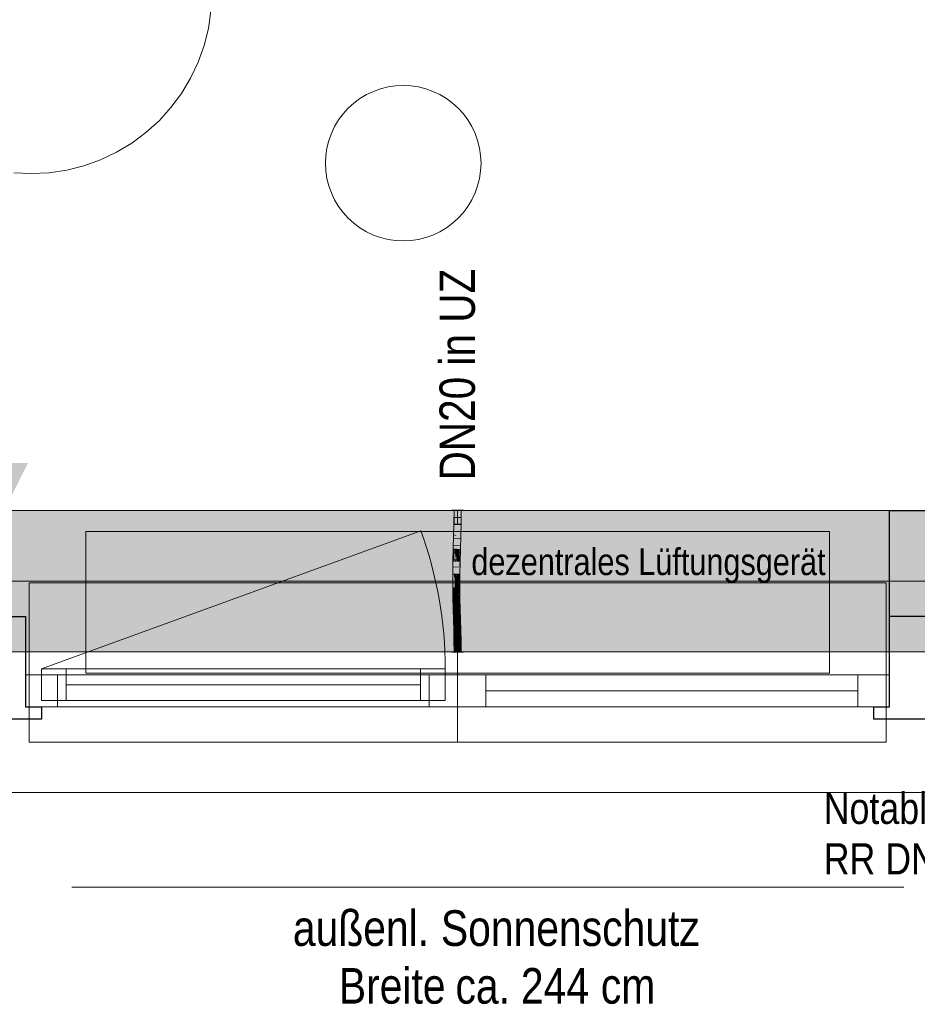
# Model space of a CAD drawing. Extents: x -620 to 3480, y 62 to 1107.
# Tile 14 of 244: x -386 to -335, y 187 to 243. Entities that reach past the tile are written whole.
import ezdxf
from ezdxf.lldxf.tags import DXFTag

# ---------------------------------------------------------------- set-up
doc = ezdxf.new("R2010")
doc.units = 0
doc.layers.get('0').update_dxf_attribs({"lineweight": 35})
for name, color, linetype, lineweight, true_color in [('00_Beschriftung UZ', 3, 'Continuous', 13, 0x00ff00), ('30 -33 Aussenwände- 7 Fassade_ Elemente', 7, 'Continuous', 9, 0x00aacc), ('30 -35 Decken- 1 Konstruktion-Träger- Stahlbeton', 7, 'grob-A06G9GKW8I', 13, 0x33aa00), ('60- 61 allgemeine Ausstattung- 1 Möbel', 7, 'Continuous', 9, 0x00cccc), ('70 -72 Beschriftung- 1 Beschriftung allgemein', 7, 'Continuous', 9, 0xff6633), ('E_Leerrohr 20', 7, 'Continuous', 13, 0xcc0099), ('E_Leerrohr 20-Shading', 7, 'Continuous', 13, 0xcc0099)]:
    doc.layers.add(name, color=color, linetype=linetype, lineweight=lineweight, true_color=true_color)
doc.layers.add('70 -71 Achsen- 1 Gebäudeachsen', color=7, linetype='STRICHPUNKT2-A06G9GKV8I', lineweight=18)
doc.layers.add('Detailelementbeschriftung', color=7, linetype='Continuous', lineweight=9)
doc.layers.add('iwb_Schraffur_Unterzug', color=7, linetype='Continuous', lineweight=5, true_color=0xffffcc, plot=False)
doc.styles.get("Standard").update_dxf_attribs({"font": 'ARIALN.TTF'})
tags = doc.linetypes.add('grob-A06G9GKW8I', pattern=[14, 3, -8, 3]).pattern_tags.tags
tags[8:9] = [DXFTag(74, 4), DXFTag(75, 0), DXFTag(340, '0'), DXFTag(46, 0.0), DXFTag(50, 0.0), DXFTag(44, 0.0), DXFTag(45, 0.0)]
tags[6:7] = [DXFTag(74, 4), DXFTag(75, 0), DXFTag(340, '0'), DXFTag(46, 0.0), DXFTag(50, 0.0), DXFTag(44, 0.0), DXFTag(45, 0.0)]
tags[4:5] = [DXFTag(74, 4), DXFTag(75, 0), DXFTag(340, '0'), DXFTag(46, 0.0), DXFTag(50, 0.0), DXFTag(44, 0.0), DXFTag(45, 0.0)]
tags = doc.linetypes.add('STRICHPUNKT2', pattern=[12.7, 6.35, -3.175, 0, -3.175]).pattern_tags.tags
tags[10:11] = [DXFTag(74, 4), DXFTag(75, 0), DXFTag(340, '0'), DXFTag(46, 0.0), DXFTag(50, 0.0), DXFTag(44, 0.0), DXFTag(45, 0.0)]
tags[8:9] = [DXFTag(74, 4), DXFTag(75, 0), DXFTag(340, '0'), DXFTag(46, 0.0), DXFTag(50, 0.0), DXFTag(44, 0.0), DXFTag(45, 0.0)]
tags[6:7] = [DXFTag(74, 4), DXFTag(75, 0), DXFTag(340, '0'), DXFTag(46, 0.0), DXFTag(50, 0.0), DXFTag(44, 0.0), DXFTag(45, 0.0)]
tags[4:5] = [DXFTag(74, 4), DXFTag(75, 0), DXFTag(340, '0'), DXFTag(46, 0.0), DXFTag(50, 0.0), DXFTag(44, 0.0), DXFTag(45, 0.0)]
tags = doc.linetypes.add('STRICHPUNKT2-A06G9GKV8I', pattern=[12.7, 6.35, -3.175, 0, -3.175]).pattern_tags.tags
tags[10:11] = [DXFTag(74, 4), DXFTag(75, 0), DXFTag(340, '0'), DXFTag(46, 0.0), DXFTag(50, 0.0), DXFTag(44, 0.0), DXFTag(45, 0.0)]
tags[8:9] = [DXFTag(74, 4), DXFTag(75, 0), DXFTag(340, '0'), DXFTag(46, 0.0), DXFTag(50, 0.0), DXFTag(44, 0.0), DXFTag(45, 0.0)]
tags[6:7] = [DXFTag(74, 4), DXFTag(75, 0), DXFTag(340, '0'), DXFTag(46, 0.0), DXFTag(50, 0.0), DXFTag(44, 0.0), DXFTag(45, 0.0)]
tags[4:5] = [DXFTag(74, 4), DXFTag(75, 0), DXFTag(340, '0'), DXFTag(46, 0.0), DXFTag(50, 0.0), DXFTag(44, 0.0), DXFTag(45, 0.0)]

# ---------------------------------------------------------------- blocks, each defined once
blk = doc.blocks.new('Shading-A06G9GJR8I', base_point=(-360.663, 209.222))
at = {"layer": 'E_Leerrohr 20-Shading', "color": 223, "true_color": 0xc67fb4}
for points in [[(-360.956, 214.957), (-361.014, 214.957), (-360.962, 214.234), (-361.02, 214.235)], [(-360.659, 214.957), (-360.673, 214.957), (-360.667, 214.23), (-360.679, 214.23)], [(-360.667, 214.23), (-360.649, 214.23), (-360.659, 214.957), (-360.638, 214.957)], [(-360.628, 214.957), (-360.638, 214.957), (-360.64, 214.23), (-360.649, 214.23)], [(-360.614, 214.957), (-360.628, 214.957), (-360.625, 214.229), (-360.64, 214.23)], [(-360.625, 214.229), (-360.621, 214.229), (-360.614, 214.957)], [(-360.962, 214.234), (-361.02, 214.235), (-360.979, 213.511), (-361.036, 213.512)], [(-360.977, 213.511), (-360.962, 214.234), (-360.979, 213.511)], [(-360.667, 214.23), (-360.679, 214.23), (-360.687, 213.504), (-360.695, 213.504)], [(-360.667, 214.23), (-360.671, 214.094), (-360.671, 213.503), (-360.686, 213.504)], [(-360.64, 214.23), (-360.649, 214.23), (-360.663, 213.503), (-360.671, 213.503)], [(-360.667, 214.23), (-360.671, 213.503), (-360.649, 214.23)], [(-360.625, 214.229), (-360.64, 214.23), (-360.651, 213.503), (-360.663, 213.503)], [(-360.651, 213.503), (-360.636, 213.503), (-360.625, 214.229), (-360.621, 214.229)], [(-360.671, 214.094), (-360.687, 213.504), (-360.686, 213.504)], [(-360.979, 213.511), (-361.036, 213.512), (-361.002, 212.786), (-361.055, 212.788)], [(-360.997, 212.786), (-360.977, 213.511), (-361.002, 212.786), (-360.979, 213.511)], [(-360.687, 213.504), (-360.695, 213.504), (-360.712, 212.779), (-360.714, 212.779)], [(-360.687, 213.504), (-360.712, 212.779), (-360.686, 213.504), (-360.709, 212.779)], [(-360.709, 212.779), (-360.698, 212.778), (-360.686, 213.504), (-360.671, 213.503)], [(-360.663, 213.503), (-360.671, 213.503), (-360.691, 212.778), (-360.698, 212.778)], [(-360.651, 213.503), (-360.663, 213.503), (-360.685, 212.778), (-360.691, 212.778)], [(-360.685, 212.778), (-360.656, 212.777), (-360.651, 213.503), (-360.636, 213.503)], [(-361.063, 212.52), (-361.075, 212.062), (-361.01, 212.519), (-361.01, 212.512)], [(-361.025, 212.061), (-361.019, 212.191), (-361.075, 212.062), (-361.01, 212.512)], [(-361.055, 212.788), (-361.063, 212.52), (-361.002, 212.786), (-361.01, 212.519)], [(-361.016, 212.061), (-361.003, 212.56), (-361.025, 212.061)], [(-361.019, 212.191), (-361.003, 212.56), (-361.01, 212.512)], [(-361.01, 212.512), (-361.003, 212.56), (-361.002, 212.786), (-360.997, 212.786)], [(-360.72, 212.511), (-360.721, 212.517), (-360.733, 212.055)], [(-360.718, 212.485), (-360.72, 212.511), (-360.731, 212.055), (-360.733, 212.055)], [(-360.712, 212.779), (-360.714, 212.779), (-360.721, 212.517)], [(-360.717, 212.646), (-360.721, 212.517), (-360.72, 212.511)], [(-360.709, 212.779), (-360.72, 212.511), (-360.718, 212.485)], [(-360.709, 212.779), (-360.712, 212.779), (-360.72, 212.511), (-360.717, 212.646)], [(-360.718, 212.485), (-360.711, 212.418), (-360.709, 212.779), (-360.698, 212.778)], [(-360.691, 212.778), (-360.698, 212.778), (-360.707, 212.373), (-360.711, 212.418)], [(-360.704, 212.348), (-360.697, 212.517), (-360.707, 212.373), (-360.701, 212.517)], [(-360.704, 212.348), (-360.675, 212.053), (-360.685, 212.778), (-360.656, 212.777)], [(-360.697, 212.517), (-360.685, 212.778), (-360.701, 212.517), (-360.691, 212.778)], [(-361.025, 212.061), (-361.075, 212.062), (-361.048, 211.335), (-361.088, 211.335)], [(-361.03, 211.335), (-361.016, 212.061), (-361.048, 211.335), (-361.025, 212.061)], [(-360.744, 211.331), (-360.724, 212.054), (-360.747, 211.331), (-360.731, 212.055)], [(-360.731, 212.055), (-360.733, 212.055), (-360.747, 211.331)], [(-360.724, 212.054), (-360.744, 211.331), (-360.73, 211.659), (-360.74, 211.331)], [(-360.717, 212.054), (-360.73, 211.659), (-360.688, 211.331), (-360.739, 211.331)], [(-360.731, 212.055), (-360.724, 212.054), (-360.718, 212.485), (-360.711, 212.418)], [(-360.73, 211.659), (-360.717, 212.054), (-360.719, 212.054)], [(-360.724, 212.054), (-360.73, 211.659), (-360.719, 212.054)], [(-360.707, 212.373), (-360.711, 212.418), (-360.719, 212.054), (-360.724, 212.054)], [(-360.704, 212.348), (-360.707, 212.373), (-360.717, 212.054), (-360.719, 212.054)], [(-360.717, 212.054), (-360.675, 212.053), (-360.704, 212.348)], [(-360.717, 212.054), (-360.688, 211.331), (-360.675, 212.053)], [(-360.73, 211.659), (-360.74, 211.331), (-360.739, 211.331)], [(-361.052, 210.803), (-361.048, 211.335), (-361.09, 210.802), (-361.088, 211.335)], [(-361.033, 210.608), (-361.03, 211.335), (-361.054, 210.608), (-361.048, 211.335)], [(-360.744, 211.331), (-360.747, 211.331), (-360.749, 210.806)], [(-360.745, 211.184), (-360.749, 210.806), (-360.748, 210.804)], [(-360.748, 210.804), (-360.744, 210.968), (-360.747, 210.969)], [(-360.745, 210.793), (-360.743, 210.968), (-360.748, 210.804), (-360.744, 210.968)], [(-360.744, 210.968), (-360.745, 211.184), (-360.747, 210.969)], [(-360.744, 210.968), (-360.743, 211.042), (-360.745, 211.184), (-360.744, 211.331)], [(-360.745, 210.793), (-360.744, 210.79), (-360.743, 211.042)], [(-360.744, 211.331), (-360.743, 211.042), (-360.74, 211.331)], [(-360.743, 210.968), (-360.743, 211.042), (-360.744, 210.968)], [(-360.743, 210.968), (-360.744, 210.79), (-360.69, 210.968), (-360.691, 210.609)], [(-360.688, 211.331), (-360.743, 211.042), (-360.69, 210.968), (-360.743, 210.968)], [(-360.743, 211.042), (-360.688, 211.331), (-360.739, 211.331)], [(-360.74, 211.331), (-360.743, 211.042), (-360.739, 211.331)], [(-361.054, 210.608), (-361.052, 210.803), (-361.091, 210.608), (-361.09, 210.802)], [(-361.054, 210.608), (-361.091, 210.608), (-361.04, 209.997), (-361.083, 209.996)], [(-361.025, 209.997), (-361.033, 210.608), (-361.04, 209.997), (-361.054, 210.608)], [(-360.748, 210.804), (-360.749, 210.806), (-360.75, 210.609)], [(-360.745, 210.793), (-360.748, 210.804), (-360.747, 210.609), (-360.75, 210.609)], [(-360.747, 210.609), (-360.746, 210.609), (-360.745, 210.793), (-360.744, 210.79)], [(-360.732, 210.003), (-360.746, 210.609), (-360.742, 210.003), (-360.747, 210.609)], [(-360.746, 210.609), (-360.691, 210.609), (-360.744, 210.79)], [(-360.684, 210.004), (-360.691, 210.609), (-360.732, 210.003), (-360.746, 210.609)], [(-361.04, 209.997), (-361.083, 209.996), (-361.015, 209.387), (-361.069, 209.386)], [(-361.01, 209.388), (-361.025, 209.997), (-361.015, 209.387), (-361.04, 209.997)], [(-360.732, 210.003), (-360.742, 210.003), (-360.707, 209.396), (-360.727, 209.395)], [(-360.669, 209.397), (-360.684, 210.004), (-360.707, 209.396), (-360.732, 210.003)], [(-360.992, 208.779), (-361.003, 209.149), (-361.069, 209.386), (-361.015, 209.387)], [(-360.992, 208.779), (-361.069, 209.386), (-361.05, 208.777)], [(-361.003, 209.149), (-361.01, 209.388), (-361.015, 209.387)], [(-360.707, 209.396), (-360.727, 209.395), (-360.676, 208.788), (-360.709, 208.787)], [(-360.663, 209.222), (-360.669, 209.397), (-360.698, 209.221), (-360.707, 209.396)], [(-360.676, 208.788), (-360.651, 208.789), (-360.698, 209.221), (-360.663, 209.222)], [(-360.992, 208.779), (-361.05, 208.777), (-360.974, 208.171), (-361.033, 208.169)], [(-360.676, 208.788), (-360.709, 208.787), (-360.646, 208.179), (-360.691, 208.178)], [(-360.633, 208.179), (-360.651, 208.789), (-360.646, 208.179), (-360.676, 208.788)], [(-360.974, 208.171), (-361.033, 208.169), (-360.962, 207.564), (-361.02, 207.563)], [(-360.961, 207.564), (-360.974, 208.171), (-360.962, 207.564), (-360.974, 208.171)], [(-360.646, 208.179), (-360.691, 208.178), (-360.623, 207.569), (-360.678, 207.568)], [(-360.62, 207.569), (-360.633, 208.179), (-360.623, 207.569), (-360.646, 208.179)], [(-360.961, 207.564), (-361.02, 207.563), (-360.956, 206.957), (-361.014, 206.957)], [(-360.614, 206.957), (-360.623, 207.569), (-360.673, 206.957), (-360.678, 207.568)], [(-360.614, 206.957), (-360.62, 207.569), (-360.623, 207.569)]]:
    blk.add_solid(points, dxfattribs=at)
at = {"layer": 'E_Leerrohr 20-Shading', "color": 231, "true_color": 0xe17fc9}
for points in [[(-360.922, 214.957), (-360.956, 214.957), (-360.914, 214.234), (-360.962, 214.234)], [(-360.893, 214.233), (-360.898, 214.957), (-360.914, 214.234), (-360.922, 214.957)], [(-360.849, 214.233), (-360.849, 214.957), (-360.893, 214.233), (-360.898, 214.957)], [(-360.82, 214.232), (-360.814, 214.957), (-360.849, 214.233), (-360.849, 214.957)], [(-360.814, 214.957), (-360.82, 214.232), (-360.816, 214.232)], [(-360.81, 214.232), (-360.814, 214.957), (-360.816, 214.232)], [(-360.679, 214.23), (-360.673, 214.957), (-360.81, 214.232), (-360.814, 214.957)], [(-360.911, 213.509), (-360.914, 214.234), (-360.975, 213.632), (-360.958, 214.234)], [(-360.958, 214.234), (-360.962, 214.234), (-360.975, 213.632)], [(-360.893, 213.509), (-360.893, 214.233), (-360.911, 213.509), (-360.914, 214.234)], [(-360.893, 213.509), (-360.849, 214.233), (-360.893, 214.233)], [(-360.893, 213.509), (-360.857, 213.508), (-360.849, 214.233), (-360.85, 214.093)], [(-360.836, 213.507), (-360.82, 214.232), (-360.853, 213.508), (-360.849, 214.233)], [(-360.81, 214.232), (-360.82, 214.232), (-360.799, 213.507), (-360.836, 213.507)], [(-360.695, 213.504), (-360.679, 214.23), (-360.799, 213.507), (-360.81, 214.232)], [(-360.911, 213.509), (-360.975, 213.632), (-360.977, 213.511)], [(-360.857, 213.508), (-360.853, 213.508), (-360.85, 214.093)], [(-360.911, 213.509), (-360.977, 213.511), (-360.911, 212.784), (-360.997, 212.786)], [(-360.895, 212.784), (-360.893, 213.509), (-360.911, 212.784), (-360.911, 213.509)], [(-360.895, 212.784), (-360.869, 212.783), (-360.893, 213.509), (-360.857, 213.508)], [(-360.869, 212.783), (-360.86, 212.783), (-360.857, 213.508), (-360.853, 213.508)], [(-360.856, 212.783), (-360.836, 213.507), (-360.86, 212.783), (-360.853, 213.508)], [(-360.695, 213.504), (-360.836, 213.507), (-360.714, 212.779), (-360.856, 212.783)], [(-361.003, 212.56), (-361.016, 212.061), (-360.994, 212.061)], [(-360.91, 212.158), (-360.997, 212.786), (-360.994, 212.061), (-361.003, 212.56)], [(-360.91, 212.27), (-360.997, 212.786), (-360.91, 212.158)], [(-360.911, 212.784), (-360.997, 212.786), (-360.91, 212.27)], [(-360.895, 212.784), (-360.911, 212.784), (-360.896, 212.185), (-360.91, 212.27)], [(-360.895, 212.784), (-360.896, 212.185), (-360.869, 212.783), (-360.872, 212.591)], [(-360.872, 212.591), (-360.896, 212.185), (-360.879, 212.086)], [(-360.86, 212.783), (-360.872, 212.591), (-360.875, 212.058), (-360.879, 212.086)], [(-360.861, 212.646), (-360.86, 212.783), (-360.875, 212.058)], [(-360.862, 212.518), (-360.861, 212.646), (-360.875, 212.058)], [(-360.862, 212.518), (-360.875, 212.058), (-360.86, 212.518), (-360.871, 212.058)], [(-360.872, 212.591), (-360.86, 212.783), (-360.869, 212.783)], [(-360.871, 212.058), (-360.832, 212.057), (-360.86, 212.518), (-360.828, 212.518)], [(-360.862, 212.518), (-360.856, 212.783), (-360.86, 212.783)], [(-360.721, 212.517), (-360.714, 212.779), (-360.862, 212.518), (-360.856, 212.783)], [(-360.828, 212.518), (-360.832, 212.057), (-360.78, 212.518), (-360.772, 212.056)], [(-360.772, 212.056), (-360.733, 212.055), (-360.78, 212.518), (-360.721, 212.517)], [(-360.994, 212.061), (-361.016, 212.061), (-360.984, 211.334), (-361.03, 211.335)], [(-360.91, 212.158), (-360.994, 212.061), (-360.91, 212.059)], [(-360.984, 211.334), (-360.906, 211.333), (-360.994, 212.061), (-360.91, 212.059)], [(-360.896, 212.185), (-360.91, 212.27), (-360.896, 212.058), (-360.91, 212.158)], [(-360.896, 212.058), (-360.91, 212.158), (-360.91, 212.059)], [(-360.906, 211.333), (-360.895, 211.333), (-360.91, 212.059), (-360.896, 212.058)], [(-360.896, 212.185), (-360.896, 212.058), (-360.879, 212.086), (-360.88, 212.058)], [(-360.895, 211.333), (-360.888, 211.333), (-360.896, 212.058), (-360.88, 212.058)], [(-360.888, 211.333), (-360.875, 212.058), (-360.88, 212.058)], [(-360.871, 212.058), (-360.875, 212.058), (-360.885, 211.333), (-360.888, 211.333)], [(-360.836, 211.332), (-360.832, 212.057), (-360.885, 211.333), (-360.871, 212.058)], [(-360.88, 212.058), (-360.875, 212.058), (-360.879, 212.086)], [(-360.836, 211.332), (-360.762, 211.332), (-360.832, 212.057), (-360.772, 212.056)], [(-360.762, 211.332), (-360.747, 211.331), (-360.772, 212.056), (-360.733, 212.055)], [(-361.033, 210.608), (-360.982, 210.608), (-361.03, 211.335), (-360.983, 211.091)], [(-361.03, 211.335), (-360.983, 211.091), (-360.984, 211.334)], [(-360.984, 211.334), (-360.983, 211.091), (-360.906, 211.333), (-360.906, 211.304)], [(-360.902, 210.972), (-360.906, 211.304), (-360.961, 210.972), (-360.983, 211.091)], [(-360.983, 211.091), (-360.982, 210.608), (-360.898, 210.642), (-360.897, 210.608)], [(-360.898, 210.642), (-360.902, 210.972), (-360.961, 210.972)], [(-360.906, 211.304), (-360.895, 211.333), (-360.906, 211.333)], [(-360.893, 210.972), (-360.895, 211.333), (-360.902, 210.972), (-360.906, 211.304)], [(-360.891, 210.608), (-360.893, 210.972), (-360.898, 210.642), (-360.902, 210.972)], [(-360.895, 211.333), (-360.891, 210.608), (-360.89, 210.805)], [(-360.89, 210.805), (-360.888, 211.333), (-360.895, 211.333)], [(-360.837, 210.805), (-360.836, 211.332), (-360.89, 210.805), (-360.888, 211.333)], [(-360.837, 210.805), (-360.76, 210.806), (-360.836, 211.332), (-360.762, 211.332)], [(-360.76, 210.806), (-360.749, 210.806), (-360.762, 211.332), (-360.747, 211.331)], [(-360.982, 210.608), (-361.033, 210.608), (-360.987, 209.998), (-361.025, 209.997)], [(-360.987, 209.998), (-360.885, 210), (-360.982, 210.608), (-360.897, 210.608)], [(-360.897, 210.608), (-360.891, 210.608), (-360.898, 210.642)], [(-360.885, 210), (-360.883, 210), (-360.897, 210.608), (-360.891, 210.608)], [(-360.891, 210.608), (-360.871, 210.608), (-360.89, 210.805), (-360.87, 210.805)], [(-360.871, 210.608), (-360.891, 210.608), (-360.87, 210), (-360.883, 210)], [(-360.871, 210.608), (-360.837, 210.609), (-360.87, 210.805), (-360.837, 210.805)], [(-360.835, 210.001), (-360.837, 210.609), (-360.87, 210), (-360.871, 210.608)], [(-360.76, 210.806), (-360.837, 210.805), (-360.762, 210.609), (-360.837, 210.609)], [(-360.837, 210.609), (-360.835, 210.001), (-360.762, 210.609), (-360.778, 210.002)], [(-360.778, 210.002), (-360.765, 210.002), (-360.762, 210.609), (-360.76, 210.609)], [(-360.765, 210.002), (-360.742, 210.003), (-360.76, 210.609), (-360.75, 210.609)], [(-360.76, 210.806), (-360.762, 210.609), (-360.76, 210.713)], [(-360.762, 210.609), (-360.76, 210.609), (-360.76, 210.713)], [(-360.76, 210.609), (-360.75, 210.609), (-360.76, 210.806), (-360.749, 210.806)], [(-360.987, 209.998), (-361.025, 209.997), (-360.998, 209.388), (-361.01, 209.388)], [(-360.869, 209.391), (-360.883, 210), (-360.998, 209.388), (-360.987, 209.998)], [(-360.835, 210.001), (-360.883, 210), (-360.83, 209.392), (-360.869, 209.391)], [(-360.83, 209.392), (-360.776, 209.394), (-360.835, 210.001), (-360.765, 210.002)], [(-360.776, 209.394), (-360.727, 209.395), (-360.765, 210.002), (-360.742, 210.003)], [(-360.998, 209.388), (-361.01, 209.388), (-361.003, 209.149)], [(-361.001, 209.219), (-361.003, 209.149), (-360.969, 209.219), (-360.969, 209.067)], [(-360.863, 209.22), (-360.869, 209.391), (-361.001, 209.219), (-360.998, 209.388)], [(-360.969, 209.067), (-360.85, 208.783), (-360.969, 209.219), (-360.863, 209.22)], [(-360.83, 209.392), (-360.869, 209.391), (-360.825, 208.784), (-360.85, 208.783)], [(-360.825, 208.784), (-360.789, 208.785), (-360.83, 209.392), (-360.776, 209.394)], [(-360.789, 208.785), (-360.709, 208.787), (-360.776, 209.394), (-360.727, 209.395)], [(-360.992, 208.779), (-360.967, 208.779), (-361.003, 209.149), (-360.969, 209.067)], [(-360.967, 208.779), (-360.992, 208.779), (-360.965, 208.171), (-360.974, 208.171)], [(-360.967, 208.779), (-360.85, 208.783), (-360.969, 209.067)], [(-360.833, 208.174), (-360.85, 208.783), (-360.965, 208.171), (-360.967, 208.779)], [(-360.825, 208.784), (-360.85, 208.783), (-360.82, 208.175), (-360.833, 208.174)], [(-360.82, 208.175), (-360.801, 208.175), (-360.825, 208.784), (-360.789, 208.785)], [(-360.801, 208.175), (-360.691, 208.178), (-360.789, 208.785), (-360.709, 208.787)], [(-360.965, 208.171), (-360.974, 208.171), (-360.961, 207.564)], [(-360.82, 207.566), (-360.833, 208.174), (-360.961, 207.564), (-360.965, 208.171)], [(-360.82, 208.175), (-360.833, 208.174), (-360.816, 207.566), (-360.82, 207.566)], [(-360.678, 207.568), (-360.691, 208.178), (-360.816, 207.566), (-360.82, 208.175)], [(-360.82, 207.566), (-360.961, 207.564), (-360.814, 206.957), (-360.956, 206.957)], [(-360.678, 207.568), (-360.82, 207.566), (-360.673, 206.957), (-360.814, 206.957)]]:
    blk.add_solid(points, dxfattribs=at)
blk = doc.blocks.new('Shading-A06G9GJT8I', base_point=(-360.708, 214.169))
at = {"layer": 'E_Leerrohr 20-Shading', "color": 213, "true_color": 0xd67fc0}
for points in [[(-360.955, 214.969), (-361.144, 214.969), (-360.955, 214.957), (-361.144, 214.957)], [(-361.014, 214.957), (-361.014, 214.169), (-360.835, 214.957), (-360.833, 214.169)], [(-360.927, 214.969), (-360.955, 214.969), (-360.927, 214.957), (-360.955, 214.957)], [(-360.906, 214.969), (-360.927, 214.969), (-360.906, 214.957), (-360.927, 214.957)], [(-360.904, 214.957), (-360.903, 214.969), (-360.906, 214.957), (-360.906, 214.969)], [(-360.901, 214.969), (-360.903, 214.969), (-360.902, 214.957), (-360.904, 214.957)], [(-360.902, 214.957), (-360.814, 214.957), (-360.901, 214.969), (-360.814, 214.969)], [(-360.814, 214.957), (-360.835, 214.957), (-360.814, 214.525), (-360.815, 214.379)], [(-360.815, 214.379), (-360.835, 214.957), (-360.816, 214.169), (-360.833, 214.169)], [(-360.604, 214.969), (-360.814, 214.969), (-360.604, 214.957), (-360.814, 214.957)], [(-360.765, 214.957), (-360.814, 214.957), (-360.811, 214.169), (-360.814, 214.352)], [(-360.765, 214.957), (-360.811, 214.169), (-360.77, 214.169)], [(-360.765, 214.957), (-360.77, 214.169), (-360.696, 214.957), (-360.708, 214.169)], [(-360.708, 214.169), (-360.614, 214.169), (-360.696, 214.957), (-360.614, 214.957)], [(-360.599, 214.969), (-360.604, 214.969), (-360.599, 214.957), (-360.604, 214.957)], [(-360.543, 214.957), (-360.543, 214.969), (-360.599, 214.957), (-360.599, 214.969)], [(-360.543, 214.957), (-360.484, 214.957), (-360.543, 214.969), (-360.484, 214.969)], [(-360.816, 214.169), (-360.814, 214.169), (-360.814, 214.352)], [(-360.815, 214.379), (-360.814, 214.352), (-360.814, 214.525)], [(-360.814, 214.352), (-360.814, 214.169), (-360.811, 214.169)]]:
    blk.add_solid(points, dxfattribs=at)
blk = doc.blocks.new('Shading-A06G9GJV8I', base_point=(-360.614, 206.957))
at = {"layer": 'E_Leerrohr 20-Shading', "color": 213, "true_color": 0xd67fc0}
for points in [[(-360.814, 206.957), (-360.816, 207.745), (-361.014, 206.957), (-361.014, 207.745)], [(-360.814, 206.957), (-360.814, 207.745), (-360.816, 207.745)], [(-360.614, 206.957), (-360.614, 207.745), (-360.814, 206.957), (-360.809, 207.745)], [(-360.809, 207.745), (-360.814, 207.745), (-360.814, 206.957)], [(-360.906, 206.957), (-361.144, 206.957), (-360.906, 206.945), (-361.144, 206.945)], [(-360.814, 206.945), (-360.814, 206.957), (-360.906, 206.945), (-360.906, 206.957)], [(-360.592, 206.957), (-360.814, 206.957), (-360.592, 206.945), (-360.814, 206.945)], [(-360.484, 206.945), (-360.484, 206.957), (-360.592, 206.945), (-360.592, 206.957)]]:
    blk.add_solid(points, dxfattribs=at)
blk = doc.blocks.new('Referenz-A06G9GKX8I')
at = {"layer": '00_Beschriftung UZ', "color": 0, "linetype": 'Continuous', "lineweight": 0, "ltscale": 0.13}
for points in [[(-387.745, 217.628), (-386.413, 214.957), (-385.075, 217.626)], [(-387.745, 212.287), (-386.413, 214.957), (-385.075, 212.288)]]:
    blk.add_solid(points, dxfattribs=at)
at = {"layer": '30 -33 Aussenwände- 7 Fassade_ Elemente', "color": 0, "linetype": 'Continuous', "ltscale": 0.13}
for p, q in [((-490.013, 214.957), (-334.013, 214.957)), ((-384.313, 206.007), (-361.513, 206.007)), ((-384.313, 204.207), (-384.313, 206.007)), ((-361.513, 206.007), (-361.513, 204.207)), ((-385.213, 203.857), (-385.213, 205.657)), ((-385.213, 205.657), (-360.813, 205.657)), ((-360.813, 203.857), (-360.813, 205.657)), ((-360.813, 205.657), (-336.413, 205.657)), ((-336.413, 205.657), (-336.413, 203.857)), ((-361.513, 204.207), (-384.313, 204.207)), ((-360.813, 203.857), (-385.213, 203.857)), ((-336.413, 203.857), (-360.813, 203.857)), ((-330.913, 199.017), (-493.113, 199.017))]:
    blk.add_line(p, q, dxfattribs=at)
at = {"layer": '30 -33 Aussenwände- 7 Fassade_ Elemente', "color": 0, "linetype": 'Continuous', "lineweight": -2, "ltscale": 0.25}
for p, q in [((-336.413, 208.957), (-336.413, 214.957)), ((-336.413, 214.957), (-334.013, 214.957)), ((-387.613, 208.957), (-385.213, 208.957)), ((-385.213, 208.957), (-385.213, 203.857)), ((-336.413, 203.857), (-336.413, 208.957)), ((-334.013, 208.957), (-336.413, 208.957)), ((-385.213, 203.857), (-384.313, 203.857)), ((-384.313, 203.857), (-384.313, 203.157)), ((-337.313, 203.157), (-337.313, 203.857)), ((-337.313, 203.857), (-336.413, 203.857)), ((-384.313, 203.157), (-388.513, 203.157)), ((-334.013, 203.157), (-337.313, 203.157))]:
    blk.add_line(p, q, dxfattribs=at)
at = {"layer": '30 -33 Aussenwände- 7 Fassade_ Elemente', "color": 0, "linetype": 'grob-A06G9GKW8I', "ltscale": 0.13}
for p, q in [((-384.313, 206.007), (-362.888, 213.805)), ((-381.813, 213.757), (-339.813, 213.757)), ((-381.813, 205.757), (-381.813, 213.757)), ((-339.813, 213.757), (-339.813, 205.757)), ((-339.813, 205.757), (-381.813, 205.757))]:
    blk.add_line(p, q, dxfattribs=at)
at = {"layer": '30 -33 Aussenwände- 7 Fassade_ Elemente', "color": 0}
for p, q in [((-385.013, 210.857), (-385.013, 205.657)), ((-360.813, 210.857), (-385.013, 210.857)), ((-336.613, 210.857), (-360.813, 210.857)), ((-360.813, 205.657), (-360.813, 210.857)), ((-336.613, 205.657), (-336.613, 210.857)), ((-384.313, 206.007), (-382.913, 206.007)), ((-384.313, 204.207), (-384.313, 206.007)), ((-382.913, 204.207), (-382.913, 206.007)), ((-382.913, 206.007), (-362.913, 206.007)), ((-362.913, 206.007), (-362.913, 204.207)), ((-362.913, 206.007), (-361.513, 206.007)), ((-361.513, 206.007), (-361.513, 204.207)), ((-385.013, 205.657), (-385.013, 203.857)), ((-383.413, 205.657), (-385.013, 205.657)), ((-383.413, 203.857), (-383.413, 205.657)), ((-362.413, 203.857), (-362.413, 205.657)), ((-362.413, 205.657), (-360.813, 205.657)), ((-360.813, 205.657), (-360.813, 203.857)), ((-359.213, 205.657), (-360.813, 205.657)), ((-359.213, 203.857), (-359.213, 205.657)), ((-359.213, 205.657), (-338.213, 205.657)), ((-338.213, 205.657), (-338.213, 203.857)), ((-338.213, 205.657), (-336.613, 205.657)), ((-336.613, 205.657), (-336.613, 203.857)), ((-362.913, 205.107), (-382.913, 205.107)), ((-359.213, 204.757), (-338.213, 204.757)), ((-382.913, 204.207), (-384.313, 204.207)), ((-362.913, 204.207), (-382.913, 204.207)), ((-361.513, 204.207), (-362.913, 204.207)), ((-385.013, 201.857), (-385.013, 203.857)), ((-385.013, 203.857), (-383.413, 203.857)), ((-362.413, 203.857), (-383.413, 203.857)), ((-360.813, 203.857), (-362.413, 203.857)), ((-360.813, 203.857), (-359.213, 203.857)), ((-360.813, 203.857), (-360.813, 201.857)), ((-338.213, 203.857), (-359.213, 203.857)), ((-336.613, 203.857), (-338.213, 203.857)), ((-336.613, 203.857), (-336.613, 201.857)), ((-360.813, 201.857), (-385.013, 201.857)), ((-336.613, 201.857), (-360.813, 201.857))]:
    blk.add_line(p, q, dxfattribs=at)
at = {"layer": '30 -33 Aussenwände- 7 Fassade_ Elemente', "color": 0, "linetype": 'Continuous', "lineweight": 18, "ltscale": 0.18}
for p, q in [((-384.313, 206.007), (-382.913, 206.007)), ((-384.313, 204.207), (-384.313, 206.007)), ((-382.913, 206.007), (-382.913, 204.207)), ((-362.913, 204.207), (-362.913, 206.007)), ((-362.913, 206.007), (-361.513, 206.007)), ((-361.513, 206.007), (-361.513, 204.207)), ((-385.213, 205.657), (-383.413, 205.657)), ((-385.213, 203.857), (-385.213, 205.657)), ((-383.413, 205.657), (-383.413, 203.857)), ((-362.413, 205.657), (-360.813, 205.657)), ((-362.413, 203.857), (-362.413, 205.657)), ((-360.813, 205.657), (-359.213, 205.657)), ((-360.813, 203.857), (-360.813, 205.657)), ((-359.213, 205.657), (-359.213, 203.857)), ((-338.213, 205.657), (-336.413, 205.657)), ((-338.213, 203.857), (-338.213, 205.657)), ((-336.413, 205.657), (-336.413, 203.857)), ((-362.913, 205.107), (-382.913, 205.107)), ((-359.213, 204.757), (-338.213, 204.757)), ((-382.913, 204.207), (-384.313, 204.207)), ((-361.513, 204.207), (-362.913, 204.207)), ((-383.413, 203.857), (-385.213, 203.857)), ((-360.813, 203.857), (-362.413, 203.857)), ((-359.213, 203.857), (-360.813, 203.857)), ((-336.413, 203.857), (-338.213, 203.857))]:
    blk.add_line(p, q, dxfattribs=at)
at = {"layer": '30 -33 Aussenwände- 7 Fassade_ Elemente', "color": 0, "linetype": 'grob-A06G9GKW8I', "ltscale": 0.13}
blk.add_ellipse((-384.313, 206.007), major_axis=(22.8, 0), ratio=1, start_param=0, end_param=0.349066, dxfattribs=at)
at = {"layer": '30 -35 Decken- 1 Konstruktion-Träger- Stahlbeton', "color": 0}
for p, q in [((-490.513, 214.957), (-3.513, 214.957)), ((-490.513, 206.957), (-3.513, 206.957))]:
    blk.add_line(p, q, dxfattribs=at)
at = {"layer": '60- 61 allgemeine Ausstattung- 1 Möbel', "color": 0, "linetype": 'Continuous', "ltscale": 0.13}
for p, q in [((-374.743, 243.171), (-374.89, 242.182)), ((-374.89, 242.182), (-375.133, 241.213)), ((-375.133, 241.213), (-375.469, 240.272)), ((-375.469, 240.272), (-375.897, 239.368)), ((-375.897, 239.368), (-376.41, 238.511)), ((-365.567, 238.628), (-365.161, 238.773)), ((-365.161, 238.773), (-364.742, 238.878)), ((-364.742, 238.878), (-364.316, 238.941)), ((-364.316, 238.941), (-363.885, 238.963)), ((-363.885, 238.963), (-363.455, 238.941)), ((-363.455, 238.941), (-363.028, 238.878)), ((-363.028, 238.878), (-362.61, 238.773)), ((-362.61, 238.773), (-362.204, 238.628)), ((-376.41, 238.511), (-377.006, 237.708)), ((-366.672, 237.965), (-366.326, 238.222)), ((-366.326, 238.222), (-365.956, 238.444)), ((-365.956, 238.444), (-365.567, 238.628)), ((-362.204, 238.628), (-361.814, 238.444)), ((-361.814, 238.444), (-361.445, 238.222)), ((-361.445, 238.222), (-361.098, 237.965)), ((-377.006, 237.708), (-377.677, 236.968)), ((-367.281, 237.356), (-366.992, 237.676)), ((-366.992, 237.676), (-366.672, 237.965)), ((-361.098, 237.965), (-360.779, 237.676)), ((-360.779, 237.676), (-360.489, 237.356)), ((-367.76, 236.64), (-367.538, 237.01)), ((-367.538, 237.01), (-367.281, 237.356)), ((-360.489, 237.356), (-360.232, 237.01)), ((-360.232, 237.01), (-360.011, 236.64)), ((-377.677, 236.968), (-378.418, 236.297)), ((-367.944, 236.251), (-367.76, 236.64)), ((-360.011, 236.64), (-359.826, 236.251)), ((-378.418, 236.297), (-379.22, 235.701)), ((-368.089, 235.845), (-367.944, 236.251)), ((-359.826, 236.251), (-359.681, 235.845)), ((-379.22, 235.701), (-380.078, 235.187)), ((-368.257, 235), (-368.194, 235.426)), ((-368.194, 235.426), (-368.089, 235.845)), ((-359.681, 235.845), (-359.576, 235.426)), ((-359.576, 235.426), (-359.513, 235)), ((-380.981, 234.76), (-381.922, 234.423)), ((-380.078, 235.187), (-380.981, 234.76)), ((-368.279, 234.569), (-368.257, 235)), ((-359.513, 235), (-359.492, 234.569)), ((-381.922, 234.423), (-382.892, 234.181)), ((-368.257, 234.139), (-368.279, 234.569)), ((-359.492, 234.569), (-359.513, 234.139)), ((-384.879, 233.985), (-385.877, 234.034)), ((-383.88, 234.034), (-384.879, 233.985)), ((-382.892, 234.181), (-383.88, 234.034)), ((-368.194, 233.712), (-368.257, 234.139)), ((-368.089, 233.294), (-368.194, 233.712)), ((-359.576, 233.712), (-359.681, 233.294)), ((-359.513, 234.139), (-359.576, 233.712)), ((-367.944, 232.888), (-368.089, 233.294)), ((-359.681, 233.294), (-359.826, 232.888)), ((-367.76, 232.498), (-367.944, 232.888)), ((-359.826, 232.888), (-360.011, 232.498)), ((-367.538, 232.129), (-367.76, 232.498)), ((-367.281, 231.782), (-367.538, 232.129)), ((-360.232, 232.129), (-360.489, 231.782)), ((-360.011, 232.498), (-360.232, 232.129)), ((-366.992, 231.463), (-367.281, 231.782)), ((-366.672, 231.173), (-366.992, 231.463)), ((-360.779, 231.463), (-361.098, 231.173)), ((-360.489, 231.782), (-360.779, 231.463)), ((-366.326, 230.917), (-366.672, 231.173)), ((-365.956, 230.695), (-366.326, 230.917)), ((-361.445, 230.917), (-361.814, 230.695)), ((-361.098, 231.173), (-361.445, 230.917)), ((-365.567, 230.511), (-365.956, 230.695)), ((-365.161, 230.365), (-365.567, 230.511)), ((-364.742, 230.261), (-365.161, 230.365)), ((-362.61, 230.365), (-363.028, 230.261)), ((-362.204, 230.511), (-362.61, 230.365)), ((-361.814, 230.695), (-362.204, 230.511)), ((-364.316, 230.197), (-364.742, 230.261)), ((-363.885, 230.176), (-364.316, 230.197)), ((-363.455, 230.197), (-363.885, 230.176)), ((-363.028, 230.261), (-363.455, 230.197))]:
    blk.add_line(p, q, dxfattribs=at)
at = {"layer": '70 -71 Achsen- 1 Gebäudeachsen', "color": 0, "linetype": 'STRICHPUNKT2-A06G9GKV8I', "ltscale": 0.18}
blk.add_line((-562.014, 210.957), (85.427, 210.957), dxfattribs=at)
at = {"layer": '70 -72 Beschriftung- 1 Beschriftung allgemein', "color": 0, "linetype": 'Continuous', "ltscale": 0.13}
blk.add_line((-382.608, 193.662), (-335.608, 193.662), dxfattribs=at)
at = {"layer": '00_Beschriftung UZ', "color": 0, "linetype": 'Continuous', "lineweight": 5, "ltscale": 0.13, "char_height": 1.51033, "attachment_point": 1}
for s, insert in [('{\\fArial Narrow;UK RD +8,34m/3,54m}', (-405.053, 217.903)), ('{\\fArial Narrow;UK RD +8,15m/3,35m}', (-405.053, 213.444))]:
    blk.add_mtext(s, dxfattribs=dict(at, insert=insert))
at = {"layer": '30 -33 Aussenwände- 7 Fassade_ Elemente', "color": 0, "linetype": 'ByBlock', "ltscale": 0.13, "insert": (-360.036, 212.809), "char_height": 1.51033, "attachment_point": 1}
blk.add_mtext('{\\fArial Narrow;dezentrales Lüftungsgerät}', dxfattribs=at)
at = {"layer": '70 -72 Beschriftung- 1 Beschriftung allgemein', "color": 0, "linetype": 'Continuous', "ltscale": 0.13, "attachment_point": 1}
for s, insert, char_height in [('{\\fArial Narrow;Notablauf}', (-340.134, 199.001), 1.76205), ('{\\fArial Narrow;Notablauf}', (-340.134, 199.001), 1.76205), ('{\\fArial Narrow;RR}', (-340.134, 196.149), 1.76205), ('{\\fArial Narrow;RR}', (-340.134, 196.149), 1.76205), ('{\\fArial Narrow;DN70}', (-336.66, 196.149), 1.76205), ('{\\fArial Narrow;DN70}', (-336.66, 196.149), 1.76205), ('{\\fArial Narrow;außenl.}', (-370.117, 192.362), 2.01377), ('{\\fArial Narrow;Sonnenschutz}', (-361.756, 192.362), 2.01377), ('{\\fArial Narrow;Breite}', (-367.519, 189.1), 2.01377), ('{\\fArial Narrow;244}', (-357.239, 189.1), 2.01377), ('{\\fArial Narrow;ca.}', (-360.933, 189.1), 2.01377), ('{\\fArial Narrow;cm}', (-352.724, 189.1), 2.01377)]:
    blk.add_mtext(s, dxfattribs=dict(at, insert=insert, char_height=char_height))
blk = doc.blocks.new('Referenz-A06G9GKZ8I')
at = {"layer": 'iwb_Schraffur_Unterzug', "linetype": 'Continuous', "ltscale": 0.13}
blk.add_solid([(-490.513, 214.957), (-3.513, 214.957), (-490.513, 206.957), (-3.513, 206.957)], dxfattribs=at)
blk = doc.blocks.new('Enddeckel-A06G9GPF8I')
at = {"color": 0, "linetype": 'ByBlock', "lineweight": -2, "ltscale": 0.13}
for p, q in [((-361.014, 207.745), (-361.014, 206.957)), ((-360.897, 207.745), (-361.014, 207.745)), ((-360.731, 207.745), (-360.897, 207.745)), ((-360.614, 207.745), (-360.731, 207.745)), ((-360.614, 206.957), (-360.614, 207.745)), ((-361.144, 206.957), (-361.144, 206.945)), ((-360.951, 206.957), (-361.144, 206.957)), ((-360.951, 206.945), (-361.144, 206.945)), ((-360.897, 206.957), (-361.014, 206.957)), ((-360.678, 206.957), (-360.951, 206.957)), ((-360.678, 206.945), (-360.951, 206.945)), ((-360.731, 206.957), (-360.897, 206.957)), ((-360.614, 206.957), (-360.731, 206.957)), ((-360.484, 206.957), (-360.678, 206.957)), ((-360.484, 206.945), (-360.678, 206.945)), ((-360.484, 206.945), (-360.484, 206.957))]:
    blk.add_line(p, q, dxfattribs=at)
at = {"color": 0, "linetype": 'STRICHPUNKT2', "lineweight": 5, "ltscale": 0.13}
blk.add_line((-360.814, 206.957), (-360.814, 207.745), dxfattribs=at)
blk = doc.blocks.new('Enddeckel-A06G9GPH8I')
at = {"color": 0, "linetype": 'ByBlock', "lineweight": -2, "ltscale": 0.13}
for p, q in [((-361.144, 214.969), (-361.144, 214.957)), ((-361.144, 214.969), (-360.951, 214.969)), ((-361.144, 214.957), (-360.951, 214.957)), ((-361.014, 214.957), (-361.014, 214.169)), ((-361.014, 214.957), (-360.897, 214.957)), ((-360.951, 214.969), (-360.678, 214.969)), ((-360.951, 214.957), (-360.678, 214.957)), ((-360.897, 214.957), (-360.731, 214.957)), ((-360.731, 214.957), (-360.614, 214.957)), ((-360.678, 214.969), (-360.484, 214.969)), ((-360.678, 214.957), (-360.484, 214.957)), ((-360.614, 214.169), (-360.614, 214.957)), ((-360.484, 214.957), (-360.484, 214.969)), ((-361.014, 214.169), (-360.897, 214.169)), ((-360.897, 214.169), (-360.731, 214.169)), ((-360.731, 214.169), (-360.614, 214.169))]:
    blk.add_line(p, q, dxfattribs=at)
at = {"color": 0, "linetype": 'STRICHPUNKT2', "lineweight": 5, "ltscale": 0.13}
blk.add_line((-360.814, 214.957), (-360.814, 214.169), dxfattribs=at)
blk = doc.blocks.new('Einzeiliger Text-A06G9GPR8I')
at = {"color": 0, "lineweight": -2, "insert": (-361.834, 216.646), "char_height": 2, "attachment_point": 1, "rotation": 90}
blk.add_mtext('{\\fArial Narrow;DN20 in UZ}', dxfattribs=at)
blk = doc.blocks.new('Flexrohr-A06G9GPT8I')
at = {"color": 0, "linetype": 'ByBlock', "lineweight": -2, "ltscale": 0.13}
for p, q in [((-361.014, 214.957), (-361.02, 214.235)), ((-361.014, 214.957), (-360.614, 214.957)), ((-360.614, 214.957), (-360.621, 214.229)), ((-361.02, 214.235), (-361.036, 213.512)), ((-361.006, 214.559), (-360.63, 214.556)), ((-360.621, 214.229), (-360.636, 213.503)), ((-361.019, 213.761), (-360.643, 213.753)), ((-361.01, 214.16), (-360.634, 214.154)), ((-361.036, 213.512), (-361.055, 212.788)), ((-361.028, 213.362), (-360.652, 213.353)), ((-360.636, 213.503), (-360.656, 212.777)), ((-361.055, 212.788), (-361.075, 212.062)), ((-361.049, 212.562), (-360.674, 212.553)), ((-361.039, 212.962), (-360.663, 212.953)), ((-360.656, 212.777), (-360.675, 212.053)), ((-361.075, 212.062), (-361.088, 211.335)), ((-361.06, 212.162), (-360.684, 212.153)), ((-360.675, 212.053), (-360.688, 211.331)), ((-361.068, 211.761), (-360.692, 211.755)), ((-361.088, 211.335), (-361.091, 210.608)), ((-361.078, 210.959), (-360.702, 210.957)), ((-361.076, 211.36), (-360.7, 211.356)), ((-360.688, 211.331), (-360.691, 210.609)), ((-361.091, 210.608), (-361.083, 209.996)), ((-361.079, 210.557), (-360.703, 210.559)), ((-360.691, 210.609), (-360.683, 210.004)), ((-361.083, 209.996), (-361.069, 209.386)), ((-361.073, 210.155), (-360.698, 210.161)), ((-361.066, 209.754), (-360.69, 209.762)), ((-360.683, 210.004), (-360.669, 209.397)), ((-361.069, 209.386), (-361.05, 208.777)), ((-361.056, 209.353), (-360.68, 209.363)), ((-360.669, 209.397), (-360.651, 208.789)), ((-361.05, 208.777), (-361.033, 208.169)), ((-361.044, 208.953), (-360.668, 208.964)), ((-360.651, 208.789), (-360.633, 208.179)), ((-361.033, 208.169), (-361.02, 207.563)), ((-361.032, 208.553), (-360.656, 208.564)), ((-361.02, 208.154), (-360.645, 208.163)), ((-360.633, 208.179), (-360.62, 207.569)), ((-361.02, 207.563), (-361.014, 206.957)), ((-361.012, 207.755), (-360.636, 207.762)), ((-360.62, 207.569), (-360.614, 206.957)), ((-361.014, 206.957), (-360.614, 206.957)), ((-361.006, 207.357), (-360.63, 207.361)), ((-361.002, 206.959), (-360.626, 206.959))]:
    blk.add_line(p, q, dxfattribs=at)

msp = doc.modelspace()

# ---------------------------------------------------------------- block references
at = {"color": 8, "lineweight": 25, "ltscale": 0.25, "true_color": 0x808080}
for name in ['Referenz-A06G9GKX8I', 'Referenz-A06G9GKZ8I']:
    msp.add_blockref(name, (0, 0), dxfattribs=at)
at = {"layer": 'Detailelementbeschriftung', "ltscale": 0.13}
msp.add_blockref('Einzeiliger Text-A06G9GPR8I', (0, 0), dxfattribs=at)
at = {"layer": 'E_Leerrohr 20'}
for name, p in [('Shading-A06G9GJT8I', (-360.708, 214.169)), ('Shading-A06G9GJR8I', (-360.663, 209.222)), ('Shading-A06G9GJV8I', (-360.614, 206.957))]:
    msp.add_blockref(name, p, dxfattribs=at)
at = {"layer": 'E_Leerrohr 20', "ltscale": 0.13}
for name in ['Enddeckel-A06G9GPH8I', 'Flexrohr-A06G9GPT8I', 'Enddeckel-A06G9GPF8I']:
    msp.add_blockref(name, (0, 0), dxfattribs=at)

doc.saveas('drawing.dxf')
